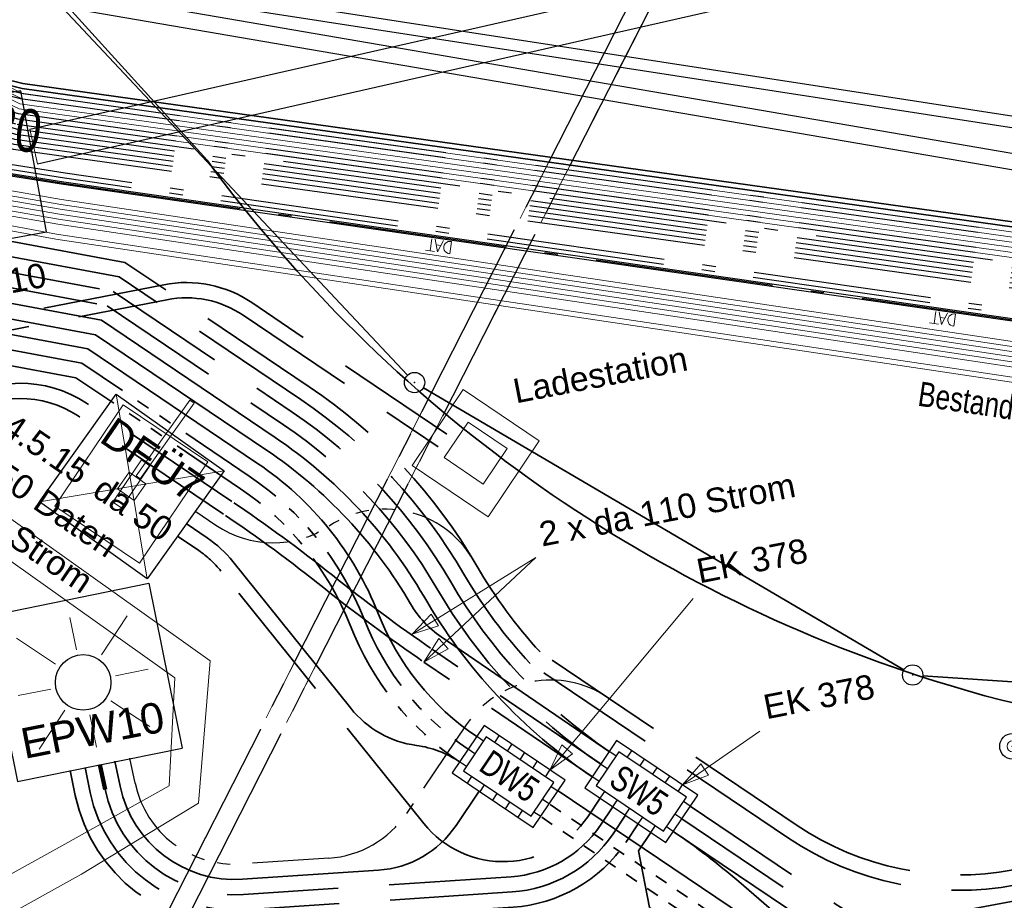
# Model space of a CAD drawing. Extents: x 3503739 to 3504470, y 5375172 to 5375561.
# Tile 19 of 121: x 3504084.98 to 3504094.65, y 5375361.54 to 5375370.18. Entities that reach past the tile are written whole.
import ezdxf

# ---------------------------------------------------------------- set-up
doc = ezdxf.new("R2010")
doc.units = 0
doc.header["$MEASUREMENT"] = 0
for name, pattern in [('123', [0.25001, 0.12501, -0.125]), ('125', [1.37501, 1.00001, -0.125, 0.125, -0.125]), ('2', [3.4, 1.2, -0.5, 1.2, -0.5]), ('202', [2.64, 1.75, -0.38, 0.13, -0.38]), ('237', [1.5, 0.75, -0.18, 0.13, -0.13, 0.13, -0.18]), ('38', [5.5, 4, -0.5, 0.5, -0.5]), ('85', [2.7501, 2.0001, -0.25, 0.25, -0.25])]:
    doc.linetypes.add(name, pattern=pattern)
for name, color, linetype in [('$_LISY_$_TMP', 7, 'Continuous'), ('1WB_LICHT_KSR', 7, 'Continuous'), ('4WB_BESTAND_1_BA', 7, 'Continuous'), ('4WB_G_LEITUNG', 7, 'Continuous'), ('4WB_KANAL_HA', 7, 'Continuous'), ('4WB_WV_LEITUNG', 7, 'Continuous'), ('4WP_KANCAD', 7, 'Continuous'), ('_4WP_DB_KAB_ABBR', 7, 'Continuous'), ('_4WP_KANALISATIO', 7, 'Continuous'), ('_4WP_KANCAD_', 7, 'Continuous'), ('_4WP_LICHT-KSR', 7, 'Continuous'), ('_4WP_LICHT-LAMPE', 7, 'Continuous'), ('_4WP_STADT-DFI', 7, 'Continuous'), ('_4WP_STADT_DATEN', 7, 'Continuous'), ('_4WP_STADT_FTT1', 7, 'Continuous'), ('_4WP_STADT_KLEIN', 7, 'Continuous'), ('_4WP_STADT_LSA', 7, 'Continuous'), ('_4WP_STADT_RESER', 7, 'Continuous'), ('_4WP_STADT_SCHAD', 7, 'Continuous'), ('_4WP_STADT_SCHAS', 7, 'Continuous'), ('_4WP_STADT_STROM', 7, 'Continuous'), ('_4WP_SWT-STROM', 7, 'Continuous'), ('_4WP_TELEKOM', 7, 'Continuous'), ('K_AUFNAHMEPUNKTE', 7, 'Continuous'), ('K_FLURSTUECKE', 7, 'Continuous'), ('K_GRENZEN', 7, 'Continuous'), ('PUNKTHOEHENATTDEF', 7, 'Continuous'), ('PUNKTNUMMERNATTDEF', 7, 'Continuous'), ('PUNKTSPEZIFIKATION', 7, 'Continuous'), ('V_FAHRBAHNRAND', 7, 'Continuous'), ('V_MAUER-UNTEN', 7, 'Continuous'), ('X_BE_DF_', 7, 'Continuous'), ('X_BHM_FUNDAMEN', 7, 'Continuous'), ('X_BHM_LADES_UL', 7, 'Continuous')]:
    doc.layers.add(name, color=color, linetype=linetype)
doc.styles.add('11', font='TXT', dxfattribs={"width": 0.8, "height": 0.25})
doc.styles.add('145', font='ARIAL.TTF', dxfattribs={"height": 0.24})
doc.styles.add('202', font='ARIAL.TTF', dxfattribs={"height": 0.24})
doc.styles.add('348', font='ARIAL.TTF', dxfattribs={"height": 0.24})
doc.styles.add('383', font='TXT', dxfattribs={"width": 0.8, "height": 0.24})
doc.styles.add('431', font='ARIAL.TTF', dxfattribs={"height": 0.3})
doc.styles.add('434', font='ARIAL.TTF', dxfattribs={"height": 0.24})
doc.styles.add('436', font='ARIAL.TTF', dxfattribs={"height": 0.24})
doc.styles.add('551', font='ARIAL.TTF', dxfattribs={"height": 0.3})
doc.styles.add('6', font='TXT', dxfattribs={"width": 0.8, "height": 0.42})

# ---------------------------------------------------------------- blocks, each defined once
blk = doc.blocks.new('LEITSYSTEM_BRA3')
at = {"color": 251, "linetype": 'Continuous', "lineweight": 13}
for points in [[(-0.6, 0.5), (0.6, 0.5), (0.6, -0.5), (-0.6, -0.5), (-0.6, 0.5)], [(-0.25, 0.05), (0.25, 0.05), (0.25, -0.05), (-0.25, -0.05), (-0.25, 0.05)]]:
    blk.add_lwpolyline(points, dxfattribs=at)
blk = doc.blocks.new('WP_LP-1020')
at = {"color": 7, "linetype": 'Continuous', "lineweight": 25}
for p, q in [((-0.8253, 0.8253), (0.8253, 0.8253)), ((-0.8253, -0.8253), (-0.8253, 0.8253)), ((0.8253, -0.8253), (0.8253, 0.8253)), ((-0.8253, -0.8253), (0.8253, -0.8253))]:
    blk.add_line(p, q, dxfattribs=at)
at = {"color": 1, "linetype": 'Continuous', "lineweight": 13}
for p, q in [((0, 0.324962), (0, 0.649924)), ((0, 0.649924), (0, 0.324962)), ((-0.554739, 0.55475), (-0.229777, 0.229788)), ((0.229777, 0.229788), (0.554739, 0.55475)), ((0.229777, 0.229788), (0.554739, 0.55475)), ((-0.324962, 0), (-0.649924, 0)), ((-0.324962, 0), (-0.649924, 0)), ((0.324962, 0), (0.649924, 0)), ((-0.229777, -0.229777), (-0.554739, -0.554739)), ((-0.229777, -0.229777), (-0.554739, -0.554739)), ((0.229777, -0.229777), (0.554739, -0.554739)), ((0.229777, -0.229777), (0.554739, -0.554739)), ((0, -0.324962), (0, -0.649924)), ((0, -0.324962), (0, -0.649924))]:
    blk.add_line(p, q, dxfattribs=at)
at = {"color": 7, "linetype": 'Continuous', "lineweight": 25}
blk.add_circle((0, 0), 0.272749, dxfattribs=at)
blk = doc.blocks.new('PUNKT')
blk.add_point((0, 0))
at = {"layer": 'PUNKTHOEHENATTDEF', "linetype": 'Continuous', "flags": 1}
blk.add_attdef('PUNKTHOEHE', (1, -0.5), '', height=0.8, dxfattribs=at)
at = {"layer": 'PUNKTNUMMERNATTDEF', "linetype": 'Continuous', "flags": 1}
blk.add_attdef('PUNKTNUMMER', (1, 0.5), '', height=0.8, dxfattribs=at)
at = {"layer": 'PUNKTSPEZIFIKATION', "linetype": 'Continuous', "flags": 1}
blk.add_attdef('PUNKTSPEZIFIKATION', (1, -1.5), '', height=0.8, dxfattribs=at)
blk = doc.blocks.new('DFI-ANZEIGER')
at = {"color": 7, "linetype": 'Continuous', "lineweight": 25}
for p, q in [((-0.760014, 0.517086), (0.517087, 0.760013)), ((0.517087, 0.760013), (0.760014, -0.517087)), ((-0.517087, -0.760014), (-0.760014, 0.517086)), ((0.760014, -0.517087), (-0.517087, -0.760014))]:
    blk.add_line(p, q, dxfattribs=at)
at = {"color": 250, "linetype": 'Continuous', "lineweight": 13}
for p, q in [((-0.517087, -0.760014), (0.517087, 0.760013)), ((0.760014, -0.517087), (-0.760014, 0.517086))]:
    blk.add_line(p, q, dxfattribs=at)
at = {"color": 251, "linetype": 'Continuous', "lineweight": 13}
for points in [[(-0.079552, -0.116926), (-0.116925, 0.079551), (-0.116925, 0.079551), (0.079552, 0.116925), (0.079552, 0.116925), (0.116925, -0.079552), (0.116925, -0.079552), (-0.079552, -0.116926)], [(-0.079552, -0.116926), (-0.116925, 0.079551), (0.079552, 0.116925), (0.116925, -0.079552), (-0.079552, -0.116926)], [(0.000908, -0.1118), (-0.000961, -0.101976), (-0.000961, -0.101976), (0.038334, -0.094502), (0.038334, -0.094502), (0.040203, -0.104326), (0.040203, -0.104326), (0.000908, -0.1118)], [(0.000908, -0.1118), (-0.000961, -0.101976), (0.038334, -0.094502), (0.040203, -0.104326), (0.000908, -0.1118)], [(0.166045, -1.006705), (-0.004004, -0.112735), (0.045115, -0.103391), (0.215164, -0.997362), (0.166045, -1.006705)]]:
    blk.add_lwpolyline(points, dxfattribs=at)
at = {"color": 254, "linetype": 'Continuous', "lineweight": 13}
blk.add_lwpolyline([(0.166045, -1.006705), (-0.004004, -0.112735), (-0.004004, -0.112735), (0.045115, -0.103391), (0.045115, -0.103391), (0.215164, -0.997362), (0.215164, -0.997362), (0.166045, -1.006705)], dxfattribs=at)
blk = doc.blocks.new('10032')
at = {"color": 1, "linetype": 'Continuous', "lineweight": 25}
for p, q in [((3.0616, 0.631587), (2.928989, 0.227833)), ((2.928989, 0.227833), (3.10196, 0.268208)), ((3.10196, 0.268208), (2.957818, -0.279744)), ((2.957818, -0.279744), (2.917457, -0.106706)), ((2.917457, -0.106706), (3.073132, -0.129778)), ((3.073132, -0.129778), (2.957818, -0.279744))]:
    blk.add_line(p, q, dxfattribs=at)
at = {"color": 1, "linetype": 'Continuous', "style": '6', "width": 0.8}
blk.add_text('20', height=0.42, dxfattribs=at).set_placement((3.286721, 0.25645))
blk = doc.blocks.new('1000DAT')
at = {"color": 114, "linetype": 'Continuous', "lineweight": 18}
for p, q in [((4.589325, 0.775263), (4.589325, 0.173263)), ((5.347511, 0.776867), (5.795146, 0.776867)), ((5.561325, 0.775263), (5.561325, 0.173263)), ((5.077223, 0.434754), (5.311664, 0.434754))]:
    blk.add_line(p, q, dxfattribs=at)
blk.add_lwpolyline([(4.589325, 0.775263, -1.11061279), (4.589325, 0.173263)], format="xyb", dxfattribs=at)
blk.add_lwpolyline([(4.984101, 0.174284), (5.198961, 0.775263), (5.400541, 0.174284)], dxfattribs=at)
blk = doc.blocks.new('ALG_00093')
at = {"color": 1, "linetype": 'Continuous', "lineweight": 13}
blk.add_lwpolyline([(0, 0), (0.3773, 0.09625), (0.3773, -0.09625), (0, 0)], dxfattribs=at)
blk = doc.blocks.new('10-VERMARKT')
at = {"color": 252, "linetype": 'Continuous', "lineweight": 25}
blk.add_circle((0, 0), 0.5, dxfattribs=at)
blk = doc.blocks.new('916AP')
at = {"color": 7, "linetype": 'Continuous', "lineweight": 25}
for radius in [0.63, 0.02]:
    blk.add_circle((0, 0), radius, dxfattribs=at)
at = {"color": 7, "linetype": 'Continuous', "lineweight": 13}
blk.add_circle((0, 0), 0.27, dxfattribs=at)

msp = doc.modelspace()

# ---------------------------------------------------------------- linework, layer by layer
at = {"layer": '1WB_LICHT_KSR', "color": 190, "linetype": 'Continuous', "lineweight": 35}
for points in [[(3504097.0254, 5375367.8766), (3504085.0134, 5375369.5566), (3504081.6464, 5375370.3866), (3504080.6584, 5375370.5666), (3504079.3494, 5375370.3366), (3504073.6894, 5375369.3166), (3504066.6314, 5375368.0866), (3504060.4734, 5375367.0466), (3504056.8344, 5375366.2466), (3504053.3684, 5375365.3866), (3504051.1744, 5375363.7066), (3504045.3164, 5375361.9766), (3504042.7484, 5375361.6846), (3504042.6574, 5375361.6736), (3504037.4294, 5375364.3116), (3504036.4234, 5375365.0216), (3504033.4474, 5375370.0406), (3504033.2784, 5375372.1026), (3504033.1544, 5375372.8566), (3504031.8384, 5375379.6066), (3504031.3494, 5375381.8266), (3504035.4624, 5375388.0476)], [(3504097.0184, 5375367.8276), (3504085.0064, 5375369.5066), (3504081.6374, 5375370.3376), (3504080.6584, 5375370.5156), (3504079.3584, 5375370.2876), (3504073.6984, 5375369.2676), (3504066.6394, 5375368.0376), (3504060.4814, 5375366.9976), (3504056.8464, 5375366.1976), (3504053.3904, 5375365.3406), (3504051.1974, 5375363.6616), (3504045.3264, 5375361.9276), (3504042.8424, 5375361.6456), (3504037.4894, 5375364.3326), (3504036.4614, 5375365.0566), (3504033.4964, 5375370.0566), (3504033.3284, 5375372.1066), (3504033.2034, 5375372.8666), (3504031.8874, 5375379.6166), (3504031.4024, 5375381.8166), (3504035.5014, 5375388.0166)]]:
    msp.add_lwpolyline(points, dxfattribs=at)
at = {"layer": '4WB_BESTAND_1_BA', "color": 250, "linetype": '202', "lineweight": 25}
for points in [[(3504096.9484, 5375367.3376), (3504084.9364, 5375369.0066), (3504083.2344, 5375369.5286), (3504081.5594, 5375369.9456), (3504080.6584, 5375370.1076), (3504079.4304, 5375369.8956), (3504073.7704, 5375368.8756), (3504066.7034, 5375367.6456), (3504060.5574, 5375366.6056), (3504059.1084, 5375366.2346), (3504056.9474, 5375365.7566), (3504053.5884, 5375364.9266), (3504051.4044, 5375363.2566), (3504045.4164, 5375361.4866), (3504043.2084, 5375361.2306), (3504042.4814, 5375361.1446), (3504037.1774, 5375363.8166), (3504036.0054, 5375364.6366), (3504032.9084, 5375369.8646), (3504032.7284, 5375372.0586), (3504032.6154, 5375372.7466), (3504031.2994, 5375379.4966), (3504030.7664, 5375381.9366), (3504035.0334, 5375388.3886)], [(3504096.9414, 5375367.2886), (3504084.9294, 5375368.9566), (3504083.2224, 5375369.4796), (3504081.5494, 5375369.8966), (3504080.6584, 5375370.0566), (3504079.4394, 5375369.8466), (3504073.7794, 5375368.8266), (3504066.7114, 5375367.5966), (3504060.5674, 5375366.5566), (3504059.1314, 5375366.1876), (3504056.9584, 5375365.7076), (3504053.6104, 5375364.8806), (3504051.4274, 5375363.2116), (3504045.4264, 5375361.4376), (3504043.2084, 5375361.1806), (3504042.6494, 5375361.1156), (3504037.2034, 5375363.8596), (3504036.0434, 5375364.6716), (3504032.9574, 5375369.8806), (3504032.7784, 5375372.0626), (3504032.6644, 5375372.7566), (3504031.3484, 5375379.5066), (3504030.8194, 5375381.9266), (3504035.0724, 5375388.3576)], [(3504035.1504, 5375388.2956), (3504030.9254, 5375381.9066), (3504031.4464, 5375379.5266), (3504032.7624, 5375372.7766), (3504032.8784, 5375372.0706), (3504033.0554, 5375369.9126), (3504036.1194, 5375364.7416), (3504037.2554, 5375363.9456), (3504042.5054, 5375361.2986), (3504043.1824, 5375361.3776), (3504045.3864, 5375361.6336), (3504051.3354, 5375363.3916), (3504053.5224, 5375365.0646), (3504056.9144, 5375365.9036), (3504059.0484, 5375366.3746), (3504060.5274, 5375366.7526), (3504066.6794, 5375367.7926), (3504073.7434, 5375369.0226), (3504079.4034, 5375370.0426), (3504080.6584, 5375370.2606), (3504081.5894, 5375370.0926), (3504083.2704, 5375369.6756), (3504084.9574, 5375369.1566), (3504096.9694, 5375367.4846)], [(3504096.9624, 5375367.4356), (3504084.9504, 5375369.1066), (3504083.2584, 5375369.6266), (3504081.5794, 5375370.0436), (3504080.6584, 5375370.2096), (3504079.4124, 5375369.9936), (3504073.7524, 5375368.9736), (3504066.6874, 5375367.7436), (3504060.5374, 5375366.7036), (3504059.0344, 5375366.3206), (3504056.9254, 5375365.8546), (3504053.5444, 5375365.0186), (3504051.3584, 5375363.3466), (3504045.3964, 5375361.5846), (3504042.6764, 5375361.2686), (3504037.2684, 5375363.9966), (3504036.1574, 5375364.7766), (3504033.1044, 5375369.9286), (3504032.9284, 5375372.0746), (3504032.8114, 5375372.7866), (3504031.4954, 5375379.5366), (3504030.9784, 5375381.8966), (3504035.1894, 5375388.2646)], [(3504096.9834, 5375367.5826), (3504084.9714, 5375369.2566), (3504083.2944, 5375369.7736), (3504081.6094, 5375370.1906), (3504080.6584, 5375370.3626), (3504079.3854, 5375370.1406), (3504073.7254, 5375369.1206), (3504066.6634, 5375367.8906), (3504060.5074, 5375366.8506), (3504056.8814, 5375366.0506), (3504053.4564, 5375365.2026), (3504051.2664, 5375363.5266), (3504045.3564, 5375361.7806), (3504043.1914, 5375361.5286), (3504042.5294, 5375361.4566), (3504037.3334, 5375364.0746), (3504036.2334, 5375364.8466), (3504033.2024, 5375369.9606), (3504033.0284, 5375372.0826), (3504032.9094, 5375372.8066), (3504031.5934, 5375379.5566), (3504031.0844, 5375381.8766), (3504035.2674, 5375388.2026)], [(3504096.9764, 5375367.5336), (3504084.9644, 5375369.2066), (3504083.2824, 5375369.7246), (3504081.5994, 5375370.1416), (3504080.6584, 5375370.3116), (3504079.3944, 5375370.0916), (3504073.7344, 5375369.0716), (3504066.6714, 5375367.8416), (3504060.5174, 5375366.8016), (3504056.8924, 5375366.0016), (3504053.4784, 5375365.1566), (3504051.2894, 5375363.4816), (3504045.3664, 5375361.7316), (3504042.7034, 5375361.4216), (3504037.3374, 5375364.1316), (3504036.2714, 5375364.8816), (3504033.2514, 5375369.9766), (3504033.0784, 5375372.0866), (3504032.9584, 5375372.8156), (3504031.6424, 5375379.5666), (3504031.1374, 5375381.8666), (3504035.3064, 5375388.1716)], [(3504097.0114, 5375367.7786), (3504084.9994, 5375369.4566), (3504081.6284, 5375370.2886), (3504080.6584, 5375370.4646), (3504079.3674, 5375370.2386), (3504073.7074, 5375369.2186), (3504066.6474, 5375367.9886), (3504060.4894, 5375366.9486), (3504056.8584, 5375366.1486), (3504053.4124, 5375365.2946), (3504051.2204, 5375363.6166), (3504045.3364, 5375361.8786), (3504042.8784, 5375361.5996), (3504042.7304, 5375361.5806), (3504042.6424, 5375361.5686), (3504037.4114, 5375364.2036), (3504036.3474, 5375364.9516), (3504033.3494, 5375370.0086), (3504033.1784, 5375372.0946), (3504033.0564, 5375372.8366), (3504031.7404, 5375379.5866), (3504031.2434, 5375381.8466), (3504035.3844, 5375388.1096)], [(3504097.0044, 5375367.7296), (3504084.9924, 5375369.4066), (3504081.6194, 5375370.2396), (3504080.6584, 5375370.4136), (3504079.3764, 5375370.1896), (3504073.7164, 5375369.1696), (3504066.6554, 5375367.9396), (3504060.4974, 5375366.8996), (3504056.8704, 5375366.0996), (3504053.4344, 5375365.2486), (3504051.2434, 5375363.5716), (3504045.3464, 5375361.8296), (3504042.8104, 5375361.5406), (3504042.6054, 5375361.6436), (3504037.4374, 5375364.2466), (3504036.3854, 5375364.9866), (3504033.3984, 5375370.0246), (3504033.2284, 5375372.0986), (3504033.1054, 5375372.8466), (3504031.7894, 5375379.5966), (3504031.2964, 5375381.8366), (3504035.4234, 5375388.0786)], [(3504096.9554, 5375367.3866), (3504084.9434, 5375369.0566), (3504083.2464, 5375369.5776), (3504081.5694, 5375369.9946), (3504080.6584, 5375370.1586), (3504079.4214, 5375369.9446), (3504073.7614, 5375368.9246), (3504066.6954, 5375367.6946), (3504060.5474, 5375366.6546), (3504059.0244, 5375366.2666), (3504056.9364, 5375365.8056), (3504053.5664, 5375364.9726), (3504051.3814, 5375363.3016), (3504045.4064, 5375361.5356), (3504043.1654, 5375361.2756), (3504042.8464, 5375361.2386), (3504042.6854, 5375361.3216)], [(3504096.9344, 5375367.2396), (3504084.9224, 5375368.9066), (3504083.2104, 5375369.4306), (3504081.5394, 5375369.8476), (3504080.6584, 5375370.0056), (3504079.4484, 5375369.7976), (3504073.7884, 5375368.7776), (3504066.7194, 5375367.5476), (3504060.5774, 5375366.5076), (3504059.1374, 5375366.1396), (3504056.9784, 5375365.6586), (3504053.6324, 5375364.8346), (3504051.4504, 5375363.1666), (3504045.4364, 5375361.3886), (3504043.2184, 5375361.1316), (3504042.8194, 5375361.0856), (3504042.6584, 5375361.1666)], [(3504096.5374, 5375367.0756), (3504085.4294, 5375368.6756), (3504081.3944, 5375369.3146), (3504080.3244, 5375369.4766), (3504079.5014, 5375369.3746), (3504074.0834, 5375368.4646), (3504067.1634, 5375367.3346), (3504060.6954, 5375366.0446), (3504057.2234, 5375365.1706), (3504054.0054, 5375364.4686), (3504052.2894, 5375363.2066), (3504051.7904, 5375362.7766), (3504045.6894, 5375361.0016), (3504042.5804, 5375360.3816)], [(3504096.5304, 5375367.0266), (3504085.4224, 5375368.6266), (3504081.3874, 5375369.2656), (3504080.3234, 5375369.4266), (3504079.5084, 5375369.3256), (3504074.0914, 5375368.4156), (3504067.1724, 5375367.2856), (3504060.7054, 5375365.9956), (3504057.2344, 5375365.1216), (3504054.0264, 5375364.4216), (3504052.3194, 5375363.1656), (3504051.8124, 5375362.7306), (3504045.7014, 5375360.9526), (3504042.7504, 5375360.3636)], [(3504042.5644, 5375360.2756), (3504045.7134, 5375360.9036), (3504051.8344, 5375362.6846), (3504052.3494, 5375363.1246), (3504054.0474, 5375364.3746), (3504057.2454, 5375365.0726), (3504060.7154, 5375365.9466), (3504067.1814, 5375367.2366), (3504074.0994, 5375368.3666), (3504079.5154, 5375369.2766), (3504080.3224, 5375369.3766), (3504081.3804, 5375369.2166), (3504085.4154, 5375368.5776), (3504096.5234, 5375366.9776)]]:
    msp.add_lwpolyline(points, dxfattribs=at)
at = {"layer": '4WB_BESTAND_1_BA', "color": 7, "linetype": 'Continuous', "lineweight": 13}
for points in [[(3504096.2514, 5375366.3966), (3504085.3374, 5375368.0266), (3504081.3174, 5375368.7756), (3504080.3134, 5375368.9266), (3504079.5784, 5375368.8356), (3504074.1714, 5375367.9256), (3504067.2624, 5375366.7956), (3504060.8054, 5375365.5056), (3504057.2894, 5375364.8766), (3504054.1314, 5375364.1866), (3504051.9004, 5375362.5466), (3504045.7494, 5375360.7566), (3504042.5404, 5375360.1166), (3504036.8354, 5375363.2766), (3504035.7064, 5375363.9866), (3504032.2574, 5375369.6166), (3504032.0394, 5375371.9966), (3504031.9064, 5375372.5766), (3504030.6804, 5375379.1766)], [(3504096.2584, 5375366.4456), (3504085.3444, 5375368.0756), (3504081.3244, 5375368.8246), (3504080.3144, 5375368.9766), (3504079.5714, 5375368.8846), (3504074.1634, 5375367.9746), (3504067.2534, 5375366.8446), (3504060.7954, 5375365.5546), (3504057.2674, 5375364.9746), (3504054.0894, 5375364.2806), (3504052.4084, 5375363.0446), (3504051.8784, 5375362.5926), (3504045.7374, 5375360.8056), (3504042.5484, 5375360.1696), (3504036.8594, 5375363.3206), (3504036.5774, 5375363.4976), (3504035.7434, 5375364.0226), (3504032.3064, 5375369.6326), (3504032.0894, 5375372.0016), (3504031.9554, 5375372.5856), (3504030.7294, 5375379.1856)], [(3504096.3074, 5375366.7886), (3504085.3934, 5375368.4186), (3504081.3664, 5375369.1186), (3504080.3204, 5375369.2766), (3504079.5294, 5375369.1786), (3504074.1154, 5375368.2686), (3504067.1994, 5375367.1386), (3504060.7354, 5375365.8486), (3504060.2364, 5375365.6326), (3504059.8724, 5375365.1926), (3504059.6354, 5375364.7706), (3504059.0244, 5375363.6806)], [(3504096.3004, 5375366.7396), (3504085.3864, 5375368.3696), (3504081.3594, 5375369.0696), (3504080.3194, 5375369.2266), (3504079.5364, 5375369.1296), (3504074.1234, 5375368.2196), (3504067.2084, 5375367.0896), (3504060.7454, 5375365.7996), (3504060.2674, 5375365.5916), (3504059.9134, 5375365.1646), (3504059.6794, 5375364.7466), (3504059.0684, 5375363.6566)], [(3504058.8944, 5375364.0586), (3504059.3484, 5375364.9086), (3504059.5784, 5375365.2756), (3504059.9414, 5375365.5366), (3504060.7554, 5375365.7506), (3504067.2174, 5375367.0406), (3504074.1314, 5375368.1706), (3504079.5434, 5375369.0806), (3504080.3184, 5375369.1766), (3504081.3524, 5375369.0206), (3504085.3794, 5375368.3206), (3504096.2934, 5375366.6906)], [(3504096.2864, 5375366.6416), (3504085.3724, 5375368.2716), (3504081.3454, 5375368.9716), (3504080.3174, 5375369.1266), (3504079.5504, 5375369.0316), (3504074.1394, 5375368.1216), (3504067.2264, 5375366.9916), (3504060.7654, 5375365.7016), (3504060.2984, 5375365.5506), (3504059.9544, 5375365.1366), (3504059.7234, 5375364.7226), (3504059.1124, 5375363.6326)], [(3504058.9384, 5375364.0346), (3504059.3924, 5375364.8846), (3504059.6484, 5375365.2016), (3504059.9814, 5375365.4426), (3504060.7854, 5375365.6036), (3504067.2444, 5375366.8936), (3504074.1554, 5375368.0236), (3504079.5644, 5375368.9336), (3504080.3154, 5375369.0266), (3504081.3314, 5375368.8736), (3504085.3584, 5375368.1736), (3504096.2724, 5375366.5436)], [(3504059.1564, 5375363.6086), (3504059.7674, 5375364.6986), (3504059.9954, 5375365.1086), (3504060.3294, 5375365.5096), (3504060.7754, 5375365.6526), (3504067.2354, 5375366.9426), (3504074.1474, 5375368.0726), (3504079.5574, 5375368.9826), (3504080.3164, 5375369.0766), (3504081.3384, 5375368.9226), (3504085.3654, 5375368.2226), (3504096.2794, 5375366.5926)]]:
    msp.add_lwpolyline(points, dxfattribs=at)
at = {"layer": '4WB_BESTAND_1_BA', "color": 116, "linetype": 'Continuous', "lineweight": 13}
for points in [[(3504096.9754, 5375367.5326), (3504084.9494, 5375369.2096), (3504083.0274, 5375370.1186), (3504083.1294, 5375371.1906), (3504083.2094, 5375371.5316), (3504083.4034, 5375371.4856), (3504083.3274, 5375371.1586), (3504083.2394, 5375370.2386), (3504085.0074, 5375369.4036), (3504097.0054, 5375367.7306)], [(3504096.9824, 5375367.5816), (3504084.9554, 5375369.2596), (3504083.1334, 5375370.1786), (3504083.2284, 5375371.1746), (3504083.3064, 5375371.5086), (3504083.5004, 5375371.4626), (3504083.4264, 5375371.1426), (3504083.3454, 5375370.2966), (3504085.0154, 5375369.4536), (3504097.0124, 5375367.7796)]]:
    msp.add_lwpolyline(points, dxfattribs=at)
at = {"layer": '4WB_BESTAND_1_BA', "color": 251, "linetype": 'Continuous', "lineweight": 13}
for points in [[(3504096.9904, 5375367.6316), (3504084.9784, 5375369.3066), (3504083.1334, 5375370.1786), (3504083.2284, 5375371.1746), (3504083.3064, 5375371.5086)], [(3504096.9974, 5375367.6806), (3504084.9854, 5375369.3566), (3504083.2394, 5375370.2376), (3504083.3274, 5375371.1586), (3504083.4034, 5375371.4856)]]:
    msp.add_lwpolyline(points, dxfattribs=at)
at = {"layer": '4WB_BESTAND_1_BA', "color": 114, "linetype": 'Continuous', "lineweight": 25}
msp.add_lwpolyline([(3504096.5244, 5375366.9876), (3504085.4164, 5375368.5876), (3504081.3824, 5375369.2266), (3504080.3234, 5375369.3866), (3504079.5144, 5375369.2866), (3504074.0964, 5375368.3756), (3504067.1804, 5375367.2456), (3504060.7124, 5375365.9556), (3504057.2444, 5375365.0836), (3504054.0424, 5375364.3826), (3504052.3424, 5375363.1316), (3504051.8304, 5375362.6936), (3504045.7114, 5375360.9146), (3504042.5654, 5375360.2856)], dxfattribs=at)
at = {"layer": '4WB_BESTAND_1_BA', "color": 1, "linetype": 'Continuous', "lineweight": 25}
msp.add_lwpolyline([(3504042.5634, 5375360.2646), (3504045.7164, 5375360.8946), (3504051.8394, 5375362.6756), (3504052.3554, 5375363.1166), (3504054.0514, 5375364.3646), (3504057.2484, 5375365.0636), (3504060.7174, 5375365.9366), (3504067.1834, 5375367.2266), (3504074.1004, 5375368.3566), (3504079.5174, 5375369.2666), (3504080.3224, 5375369.3666), (3504081.3794, 5375369.2066), (3504085.4134, 5375368.5676), (3504096.5214, 5375366.9676)], dxfattribs=at)
at = {"layer": '4WB_G_LEITUNG', "color": 6, "linetype": 'Continuous', "lineweight": 25}
for points in [[(3504246.9744, 5375392.8416), (3504246.6993, 5375392.8316), (3504242.1188, 5375392.6516), (3504234.7709, 5375392.2315), (3504230.3822, 5375391.9112), (3504223.2061, 5375390.2702), (3504222.9919, 5375390.2209), (3504211.0331, 5375388.771), (3504204.9359, 5375387.6406), (3504199.2373, 5375386.4805), (3504187.555, 5375384.0206), (3504175.8555, 5375381.9507), (3504164.039, 5375379.7006), (3504152.23, 5375377.3706), (3504140.4226, 5375375.1606), (3504134.9316, 5375373.991), (3504133.7011, 5375373.8511), (3504132.5463, 5375373.6709), (3504120.9844, 5375371.6007), (3504109.253, 5375369.3506), (3504103.1612, 5375368.1722), (3504097.3967, 5375368.8212), (3504085.4938, 5375370.661)], [(3504085.477, 5375370.5523), (3504097.3821, 5375368.7121), (3504103.1656, 5375368.061), (3504109.2738, 5375369.2426), (3504121.0045, 5375371.4925), (3504132.5645, 5375373.5624), (3504133.7158, 5375373.7421), (3504134.9493, 5375373.8823), (3504140.4442, 5375375.0527), (3504152.2508, 5375377.2626), (3504164.0599, 5375379.5926), (3504175.8754, 5375381.8425), (3504187.5759, 5375383.9126), (3504199.2596, 5375386.3728), (3504204.9569, 5375387.5326), (3504211.0498, 5375388.6622), (3504223.0109, 5375390.1124), (3504223.2307, 5375390.163), (3504230.3986, 5375391.8021), (3504234.778, 5375392.1217), (3504242.1241, 5375392.5417), (3504246.7035, 5375392.7217), (3504246.9784, 5375392.7317)]]:
    msp.add_lwpolyline(points, dxfattribs=at)
at = {"layer": '4WB_KANAL_HA', "color": 7, "linetype": '85', "lineweight": 25}
for p, q in [((3504092.332, 5375373.0218), (3504085.7149, 5375360.0099)), ((3504092.5335, 5375372.9769), (3504085.8932, 5375359.9193))]:
    msp.add_line(p, q, dxfattribs=at)
at = {"layer": '4WB_WV_LEITUNG', "color": 4, "linetype": 'Continuous', "lineweight": 25}
for points in [[(3504082.9651, 5375370.8927), (3504094.8191, 5375368.8556), (3504103.0993, 5375367.628), (3504109.2666, 5375369.0348), (3504121.1314, 5375371.4354), (3504132.9677, 5375373.2653), (3504133.7863, 5375373.4448), (3504134.3853, 5375373.5758), (3504140.4167, 5375374.9051), (3504150.9125, 5375376.8052), (3504162.8348, 5375379.1751)], [(3504082.938, 5375370.735), (3504094.7938, 5375368.6976), (3504103.1056, 5375367.4653), (3504109.3003, 5375368.8784), (3504121.1595, 5375371.2778), (3504132.9971, 5375373.1079), (3504133.8205, 5375373.2885), (3504134.4196, 5375373.4195), (3504140.4482, 5375374.7482), (3504150.9423, 5375376.648), (3504162.866, 5375379.0182)]]:
    msp.add_lwpolyline(points, dxfattribs=at)
at = {"layer": '4WP_KANCAD', "color": 7, "linetype": '38', "lineweight": 18}
for p, q in [((3504092.332, 5375373.0218), (3504085.7149, 5375360.0099)), ((3504092.5335, 5375372.9769), (3504085.8932, 5375359.9193))]:
    msp.add_line(p, q, dxfattribs=at)
at = {"layer": '_4WP_DB_KAB_ABBR', "color": 250, "linetype": 'Continuous', "lineweight": 25}
for p, q in [((3504085.0814, 5375369.1087), (3504117.9861, 5375376.578)), ((3504085.0814, 5375369.1087), (3504117.9861, 5375376.578)), ((3504085.1589, 5375368.7674), (3504118.0636, 5375376.2367)), ((3504085.1589, 5375368.7674), (3504118.0636, 5375376.2367))]:
    msp.add_line(p, q, dxfattribs=at)
at = {"layer": '_4WP_DB_KAB_ABBR', "color": 7, "linetype": 'Continuous', "lineweight": 13}
msp.add_line((3504085.1589, 5375368.7674), (3504085.0814, 5375369.1087), dxfattribs=at)
msp.add_line((3504085.1589, 5375368.7674), (3504085.0814, 5375369.1087), dxfattribs=at)
at = {"layer": '_4WP_DB_KAB_ABBR', "color": 250, "linetype": 'Continuous', "lineweight": 25}
msp.add_lwpolyline([(3504083.2625, 5375367.738), (3504085.2463, 5375368.0989), (3504084.9943, 5375369.4844), (3504083.0105, 5375369.1235), (3504083.2625, 5375367.738)], dxfattribs=at)
msp.add_lwpolyline([(3504083.2625, 5375367.738), (3504085.2463, 5375368.0989), (3504084.9943, 5375369.4844), (3504083.0105, 5375369.1235), (3504083.2625, 5375367.738)], dxfattribs=at)
at = {"layer": '_4WP_KANALISATIO', "color": 30, "linetype": 'Continuous', "lineweight": 200}
msp.add_line((3504085.7711, 5375362.8723), (3504085.8221, 5375362.6276), dxfattribs=at)
at = {"layer": '_4WP_KANCAD_', "color": 7, "linetype": '125', "lineweight": 18}
for p, q in [((3504092.332, 5375373.0218), (3504085.7149, 5375360.0099)), ((3504092.5335, 5375372.9769), (3504085.8932, 5375359.9193))]:
    msp.add_line(p, q, dxfattribs=at)
at = {"layer": '_4WP_LICHT-KSR', "color": 190, "linetype": '2', "lineweight": 35}
for points in [[(3504120.1462, 5375373.3823, -0.053243), (3504119.3469, 5375373.3212, 0.076316), (3504118.5561, 5375373.224, 0.259347), (3504117.1424, 5375371.8197), (3504115.5059, 5375366.1542, -0.283081), (3504114.7303, 5375365.4489), (3504094.7647, 5375361.6889, -0.197363), (3504092.5322, 5375362.1497), (3504089.9937, 5375363.8615, -0.055493), (3504089.3439, 5375364.7404, 0.113399), (3504087.7416, 5375366.4545), (3504085.9586, 5375367.6568), (3504081.2689, 5375368.5306), (3504080.3098, 5375368.6748), (3504079.6143, 5375368.5887), (3504074.3528, 5375367.7012, 0.035316), (3504073.3782, 5375367.4651, -0.036557), (3504072.4031, 5375367.2314)], [(3504091.5665, 5375362.4633), (3504092.9987, 5375361.4974, 0.197363), (3504093.7429, 5375361.3438), (3504114.7581, 5375365.3015, 0.28308), (3504115.65, 5375366.1125), (3504117.2866, 5375371.7781, -0.282099), (3504118.7535, 5375373.1167), (3504120.1462, 5375373.3823)], [(3504087.6578, 5375366.3301, -0.113399), (3504089.2141, 5375364.6651, 0.113403), (3504090.7705, 5375363)], [(3504090.9309, 5375362.3732), (3504090.8079, 5375362.1909, -0.231792), (3504089.8164, 5375361.6206), (3504087.191, 5375361.4459, -0.374072), (3504085.6753, 5375362.597), (3504085.6243, 5375362.8417)], [(3504091.0553, 5375362.2894), (3504090.9323, 5375362.107, -0.231792), (3504089.8264, 5375361.4709), (3504087.201, 5375361.2962, -0.374072), (3504085.5284, 5375362.5664), (3504085.4774, 5375362.8111)], [(3504091.1796, 5375362.2055), (3504091.0567, 5375362.0231), (3504091.1647, 5375361.4678), (3504092.4117, 5375360.6269, 0.197363), (3504093.9372, 5375360.312), (3504100.8676, 5375361.6171, -0.414413), (3504102.0355, 5375360.8188), (3504102.5266, 5375358.2012, -0.414214), (3504101.7282, 5375357.034, -0.414214), (3504102.8954, 5375356.2355), (3504103.3683, 5375353.7153, 0.414214), (3504104.5355, 5375352.9169), (3504113.674, 5375354.6314)]]:
    msp.add_lwpolyline(points, format="xyb", dxfattribs=at)
msp.add_lwpolyline([(3504072.4031, 5375367.2314), (3504074.2367, 5375367.5313), (3504079.636, 5375368.4402), (3504080.3078, 5375368.5234), (3504081.2441, 5375368.3827), (3504085.9005, 5375367.5151), (3504087.6578, 5375366.3301)], dxfattribs=at)
at = {"layer": '_4WP_STADT_DATEN', "color": 7, "linetype": 'Continuous', "lineweight": 35}
for points in [[(3504090.2693, 5375362.6143), (3504092.6633, 5375361, 0.197363), (3504093.854, 5375360.7542), (3504114.8691, 5375364.7119, 0.28308), (3504116.2265, 5375365.946), (3504117.863, 5375371.6116, -0.282465), (3504118.8684, 5375372.5278), (3504119.1157, 5375372.575)], [(3504071.3552, 5375366.452), (3504074.335, 5375366.9394), (3504079.7227, 5375367.8464), (3504080.3, 5375367.9178), (3504081.1445, 5375367.7909), (3504085.6517, 5375366.9511), (3504087.3186, 5375365.8271, -0.151274), (3504088.5028, 5375364.3544, 0.152634), (3504089.4696, 5375363.1455)], [(3504089.3019, 5375362.8968, 0.114916), (3504088.878, 5375363.0585, -0.191866), (3504088.2337, 5375363.4229), (3504087.0754, 5375364.8643, 0.074555), (3504086.8247, 5375365.0955), (3504086.6179, 5375365.2359)], [(3504089.4945, 5375362.6101), (3504089.267, 5375362.2726, -0.231792), (3504088.5043, 5375361.8339), (3504087.1711, 5375361.7452, -0.374072), (3504085.9689, 5375362.6582), (3504085.918, 5375362.9029)]]:
    msp.add_lwpolyline(points, format="xyb", dxfattribs=at)
at = {"layer": '_4WP_STADT_FTT1', "color": 1, "linetype": '2', "lineweight": 35}
msp.add_lwpolyline([(3504094.738, 5375361.8365, -0.197461), (3504092.6161, 5375362.2741), (3504090.0921, 5375363.9761, -0.054638), (3504089.4732, 5375364.8164, 0.113359), (3504087.8255, 5375366.5789), (3504086.0167, 5375367.7986), (3504081.2938, 5375368.6786), (3504080.3118, 5375368.8262), (3504079.5926, 5375368.7371), (3504074.5428, 5375367.8854, 0.006235), (3504073.6608, 5375367.7253, -0.014605), (3504072.7766, 5375367.58)], format="xyb", dxfattribs=at)
at = {"layer": '_4WP_STADT_FTT1', "color": 1, "linetype": '237', "lineweight": 25}
for points in [[(3504086.7021, 5375365.36), (3504086.909, 5375365.2197, 0.303584), (3504088.0208, 5375365.2122, -0.426008), (3504089.4275, 5375364.8937)], [(3504090.754, 5375363.5298, 0.414215), (3504089.3658, 5375363.2598), (3504088.7796, 5375362.3906, -0.231793), (3504088.0169, 5375361.9518), (3504087.1612, 5375361.8949, -0.374072), (3504086.1158, 5375362.6888), (3504086.0648, 5375362.9335)]]:
    msp.add_lwpolyline(points, format="xyb", dxfattribs=at)
at = {"layer": '_4WP_STADT_KLEIN', "color": 3, "linetype": '123', "lineweight": 35}
msp.add_line((3504092.5757, 5375360.8701), (3504090.1817, 5375362.4844), dxfattribs=at)
at = {"layer": '_4WP_STADT_KLEIN', "color": 3, "linetype": '237', "lineweight": 35}
msp.add_lwpolyline([(3504089.3857, 5375363.0211, -0.152595), (3504088.3632, 5375364.2995, 0.151242), (3504087.2347, 5375365.7027), (3504085.5936, 5375366.8094), (3504081.1196, 5375367.643), (3504080.298, 5375367.7664), (3504079.7444, 5375367.6979), (3504074.3595, 5375366.7915), (3504071.3794, 5375366.304)], format="xyb", dxfattribs=at)
at = {"layer": '_4WP_STADT_LSA', "color": 7, "linetype": '123', "lineweight": 35}
msp.add_line((3504092.4918, 5375360.7457), (3504090.0978, 5375362.36), dxfattribs=at)
at = {"layer": '_4WP_STADT_LSA', "color": 7, "linetype": '237', "lineweight": 35}
msp.add_lwpolyline([(3504089.3019, 5375362.8968, -0.151886), (3504088.2264, 5375364.2376, 0.151881), (3504087.1508, 5375365.5784), (3504085.5356, 5375366.6676), (3504081.0947, 5375367.495), (3504080.296, 5375367.6151), (3504079.766, 5375367.5494), (3504074.3841, 5375366.6435), (3504071.4036, 5375366.1559)], format="xyb", dxfattribs=at)
at = {"layer": '_4WP_STADT_RESER', "color": 7, "linetype": 'Continuous', "lineweight": 35}
for points in [[(3504120.2007, 5375373.0873, 0.040362), (3504119.2513, 5375372.8313), (3504118.6408, 5375372.6222, 0.244369), (3504117.7189, 5375371.6532), (3504116.0824, 5375365.9877, -0.28308), (3504114.8413, 5375364.8593), (3504093.8262, 5375360.9016, -0.228993), (3504092.608, 5375361.231), (3504092.0424, 5375361.7214, 0.030266), (3504091.3988, 5375362.2145)], [(3504091.3988, 5375362.2145), (3504092.831, 5375361.2487, 0.197363), (3504093.7984, 5375361.049), (3504114.8136, 5375365.0067, 0.283081), (3504115.9383, 5375366.0293), (3504117.5748, 5375371.6948, -0.282465), (3504118.8122, 5375372.8225), (3504120.2007, 5375373.0873)], [(3504072.4515, 5375366.9353), (3504074.2858, 5375367.2354), (3504079.6793, 5375368.1433), (3504080.3039, 5375368.2206), (3504081.1943, 5375368.0868), (3504085.7844, 5375367.2316), (3504087.49, 5375366.0814, -0.112897), (3504088.9499, 5375364.5227, 0.113849), (3504090.6028, 5375362.7512)], [(3504090.7748, 5375362.9971), (3504089.1207, 5375364.1249, -0.111585), (3504088.8202, 5375364.4474, 0.112882), (3504087.4062, 5375365.957), (3504085.7263, 5375367.0898), (3504081.1694, 5375367.9388), (3504080.3019, 5375368.0692), (3504079.701, 5375367.9948), (3504074.4494, 5375367.1108, -0.039025), (3504073.4506, 5375367.0219, 0.037869), (3504072.4515, 5375366.9353)]]:
    msp.add_lwpolyline(points, format="xyb", dxfattribs=at)
at = {"layer": '_4WP_STADT_SCHAD', "color": 1, "linetype": 'Continuous', "lineweight": 18}
msp.add_line((3504090.189, 5375362.8172), (3504091.5959, 5375364.5011), dxfattribs=at)
at = {"layer": '_4WP_STADT_SCHAD', "color": 7, "linetype": 'Continuous', "lineweight": 25}
for p, q in [((3504089.5359, 5375363.1008), (3504089.4696, 5375363.1455)), ((3504089.6468, 5375363.0863), (3504089.6915, 5375363.1526)), ((3504089.4521, 5375362.9764), (3504089.3857, 5375363.0211)), ((3504089.7712, 5375363.0024), (3504089.8159, 5375363.0688)), ((3504089.8955, 5375362.9186), (3504089.9403, 5375362.9849)), ((3504089.3682, 5375362.852), (3504089.3019, 5375362.8968)), ((3504090.0199, 5375362.8347), (3504090.0646, 5375362.901)), ((3504090.1443, 5375362.7509), (3504090.189, 5375362.8172)), ((3504089.3784, 5375362.6883), (3504089.4232, 5375362.7547)), ((3504089.5028, 5375362.6045), (3504089.5475, 5375362.6708)), ((3504090.2656, 5375362.6088), (3504090.1992, 5375362.6535)), ((3504089.6272, 5375362.5206), (3504089.6719, 5375362.5869)), ((3504090.1817, 5375362.4844), (3504090.1154, 5375362.5291)), ((3504089.7515, 5375362.4367), (3504089.7963, 5375362.5031)), ((3504089.8759, 5375362.3529), (3504089.9206, 5375362.4192)), ((3504090.0978, 5375362.36), (3504090.0315, 5375362.4048))]:
    msp.add_line(p, q, dxfattribs=at)
for points in [[(3504089.5423, 5375363.2533, 0), (3504089.2292, 5375362.789, 0), (3504089.4945, 5375362.6101, 0), (3504090.0251, 5375362.2522, 0), (3504090.3382, 5375362.7165, 0), (3504089.5423, 5375363.2533, 0)], [(3504089.5639, 5375363.1422, 0), (3504089.3403, 5375362.8106, 0), (3504090.0035, 5375362.3633, 0), (3504090.2272, 5375362.6949, 0), (3504089.5639, 5375363.1422, 0)]]:
    msp.add_polyline3d(points, dxfattribs=at)
at = {"layer": '_4WP_STADT_SCHAS', "color": 1, "linetype": 'Continuous', "lineweight": 18}
msp.add_line((3504091.4909, 5375362.6732), (3504092.2502, 5375363.1974), dxfattribs=at)
at = {"layer": '_4WP_STADT_SCHAS', "color": 7, "linetype": 'Continuous', "lineweight": 25}
for p, q in [((3504090.9467, 5375362.9393), (3504090.9915, 5375363.0056)), ((3504090.8369, 5375362.9553), (3504090.7705, 5375363)), ((3504091.0716, 5375362.8562), (3504091.1163, 5375362.9225)), ((3504090.6867, 5375362.8756), (3504090.753, 5375362.8309)), ((3504091.1965, 5375362.7731), (3504091.2412, 5375362.8394)), ((3504090.6691, 5375362.7065), (3504090.6028, 5375362.7513)), ((3504091.3213, 5375362.69), (3504091.3661, 5375362.7563)), ((3504091.4462, 5375362.6069), (3504091.4909, 5375362.6732)), ((3504090.6822, 5375362.5409), (3504090.7269, 5375362.6073)), ((3504090.8065, 5375362.4571), (3504090.8513, 5375362.5234)), ((3504090.9281, 5375362.3751), (3504090.9728, 5375362.4414)), ((3504091.5665, 5375362.4633), (3504091.5002, 5375362.508)), ((3504091.0553, 5375362.2893), (3504091.1, 5375362.3557)), ((3504091.4826, 5375362.3389), (3504091.4163, 5375362.3836)), ((3504091.1796, 5375362.2055), (3504091.2244, 5375362.2718)), ((3504091.3988, 5375362.2145), (3504091.3324, 5375362.2593))]:
    msp.add_line(p, q, dxfattribs=at)
for points in [[(3504090.8432, 5375363.1078, 0), (3504090.5301, 5375362.6435, 0), (3504091.3261, 5375362.1067, 0), (3504091.6392, 5375362.571, 0), (3504090.8432, 5375363.1078, 0)], [(3504090.8648, 5375362.9967, 0), (3504090.6412, 5375362.6651, 0), (3504091.3045, 5375362.2178, 0), (3504091.5281, 5375362.5494, 0), (3504090.8648, 5375362.9967, 0)]]:
    msp.add_polyline3d(points, dxfattribs=at)
at = {"layer": '_4WP_STADT_STROM', "color": 3, "linetype": '2', "lineweight": 35}
for points in [[(3504091.4826, 5375362.3389), (3504092.9149, 5375361.3731, 0.197363), (3504093.7707, 5375361.1964), (3504114.7858, 5375365.1541, 0.283081), (3504115.7942, 5375366.0709), (3504117.4307, 5375371.7365, -0.282465), (3504118.7841, 5375372.9698), (3504120.1734, 5375373.2348)], [(3504072.4273, 5375367.0834), (3504074.2613, 5375367.3834), (3504079.6577, 5375368.2918), (3504080.3059, 5375368.372), (3504081.2192, 5375368.2347), (3504085.8425, 5375367.3733), (3504087.5739, 5375366.2058, -0.112911), (3504089.0796, 5375364.598, 0.113863), (3504090.6867, 5375362.8756)], [(3504089.1767, 5375366.1126), (3504087.2611, 5375367.4052, 0.199079), (3504086.3979, 5375367.5807), (3504082.1971, 5375366.7621)], [(3504082.2258, 5375366.6149), (3504086.4266, 5375367.4335, -0.199079), (3504087.1772, 5375367.2809), (3504089.0928, 5375365.9883)], [(3504090.6903, 5375362.8732), (3504089.0362, 5375364.0009, -0.019291), (3504088.0525, 5375364.7288, 0.020572), (3504087.067, 5375365.454), (3504085.6393, 5375366.4167, 0.313075), (3504084.3279, 5375366.399, -0.112296), (3504082.2637, 5375365.5343)], [(3504090.6058, 5375362.7492), (3504088.9517, 5375363.877, -0.019297), (3504087.9683, 5375364.6046, 0.020578), (3504086.9831, 5375365.3296), (3504085.5555, 5375366.2923, 0.313075), (3504084.4151, 5375366.2769, -0.112296), (3504082.2896, 5375365.3866)], [(3504090.6822, 5375362.5409), (3504090.5592, 5375362.3586, -0.50526), (3504088.9506, 5375362.2913), (3504086.9585, 5375364.7703, 0.074556), (3504086.7405, 5375364.9714), (3504086.5336, 5375365.1118)], [(3504090.8065, 5375362.4571), (3504090.6836, 5375362.2747, -0.231792), (3504089.8064, 5375361.7702), (3504087.1811, 5375361.5956, -0.374072), (3504085.8221, 5375362.6276), (3504085.7711, 5375362.8723)]]:
    msp.add_lwpolyline(points, format="xyb", dxfattribs=at)
at = {"layer": '_4WP_SWT-STROM', "color": 1, "linetype": 'Continuous', "lineweight": 18}
for p in [(3504088.8352, 5375364.1514), (3504088.9517, 5375363.877)]:
    msp.add_line(p, (3504090.0492, 5375364.9046), dxfattribs=at)
at = {"layer": 'K_FLURSTUECKE', "color": 252, "linetype": 'Continuous', "lineweight": 35}
for p, q in [((3504088.7915, 5375366.6929), (3504084.4585, 5375371.3071)), ((3504084.4585, 5375371.3071), (3504088.7915, 5375366.6929)), ((3504088.7915, 5375366.6929), (3504084.4585, 5375371.3071)), ((3504084.4585, 5375371.3071), (3504088.7915, 5375366.6929)), ((3504093.6638, 5375363.8006), (3504088.9462, 5375366.5694)), ((3504088.9462, 5375366.5694), (3504093.6638, 5375363.8006)), ((3504093.6638, 5375363.8006), (3504088.9462, 5375366.5694)), ((3504088.9462, 5375366.5694), (3504093.6638, 5375363.8006)), ((3504099.3102, 5375363.3767), (3504093.8498, 5375363.7433)), ((3504093.8498, 5375363.7433), (3504099.3102, 5375363.3767)), ((3504099.3102, 5375363.3767), (3504093.8498, 5375363.7433)), ((3504093.8498, 5375363.7433), (3504099.3102, 5375363.3767))]:
    msp.add_line(p, q, dxfattribs=at)
at = {"layer": 'V_FAHRBAHNRAND', "color": 250, "linetype": 'Continuous', "lineweight": 35}
msp.add_line((3504084.8047, 5375371.0288, 321.45), (3504086.8225, 5375368.8017, 321.4661), dxfattribs=at)
msp.add_line((3504084.8047, 5375371.0288, 321.45), (3504086.8225, 5375368.8017, 321.4661), dxfattribs=at)
for points in [[(3504086.8225, 5375368.8017, 0.15942), (3504093.9609, 5375363.6935)], [(3504086.8225, 5375368.8017, 0.15942), (3504093.9609, 5375363.6935)], [(3504093.9609, 5375363.6935, 0.124248), (3504099.4117, 5375363.3522)], [(3504093.9609, 5375363.6935, 0.124248), (3504099.4117, 5375363.3522)]]:
    msp.add_lwpolyline(points, format="xyb", dxfattribs=at)
at = {"layer": 'V_MAUER-UNTEN', "color": 250, "linetype": 'Continuous', "lineweight": 13}
for p, q in [((3504086.8523, 5375363.8888, 321.9755), (3504081.7622, 5375367.5116, 321.9181)), ((3504086.8523, 5375363.8888, 321.9755), (3504081.7622, 5375367.5116, 321.9181)), ((3504086.5048, 5375363.7205, 321.9755), (3504081.6834, 5375367.152, 321.9181)), ((3504086.5048, 5375363.7205, 321.9755), (3504081.6834, 5375367.152, 321.9181)), ((3504086.7377, 5375362.4906, 321.9593), (3504086.8523, 5375363.8888, 321.9755)), ((3504086.7377, 5375362.4906, 321.9593), (3504086.8523, 5375363.8888, 321.9755)), ((3504086.4517, 5375362.6626, 321.9593), (3504086.5048, 5375363.7205, 321.9755)), ((3504086.4517, 5375362.6626, 321.9593), (3504086.5048, 5375363.7205, 321.9755)), ((3504085.4248, 5375362.0892, 322.0762), (3504086.4517, 5375362.6626, 321.9593)), ((3504085.4248, 5375362.0892, 322.0762), (3504086.4517, 5375362.6626, 321.9593)), ((3504085.5899, 5375361.7935, 322.0762), (3504086.7377, 5375362.4906, 321.9593)), ((3504085.5899, 5375361.7935, 322.0762), (3504086.7377, 5375362.4906, 321.9593)), ((3504085.4248, 5375362.0892, 322.0762), (3504082.5501, 5375360.4957, 322.3603)), ((3504085.4248, 5375362.0892, 322.0762), (3504082.5501, 5375360.4957, 322.3603)), ((3504085.5899, 5375361.7935, 322.0762), (3504082.7143, 5375360.1995, 322.3603)), ((3504085.5899, 5375361.7935, 322.0762), (3504082.7143, 5375360.1995, 322.3603))]:
    msp.add_line(p, q, dxfattribs=at)
at = {"layer": 'X_BHM_FUNDAMEN', "color": 251, "linetype": 'Continuous', "lineweight": 13}
msp.add_lwpolyline([(3504089.3379, 5375366.552), (3504090.0841, 5375366.0488), (3504089.5809, 5375365.3026), (3504088.8347, 5375365.8058), (3504089.3379, 5375366.552)], dxfattribs=at)
at = {"layer": 'X_BHM_LADES_UL', "color": 252, "linetype": 'Continuous', "lineweight": 13}
msp.add_lwpolyline([(3504089.3846, 5375366.2305), (3504089.7684, 5375365.9716), (3504089.5342, 5375365.6242), (3504089.1503, 5375365.8831), (3504089.3846, 5375366.2305)], dxfattribs=at)
at = {"layer": 'X_BHM_LADES_UL', "color": 251, "linetype": 'Continuous', "lineweight": 18}
msp.add_lwpolyline([(3504089.3846, 5375366.2305), (3504089.7684, 5375365.9716), (3504089.5342, 5375365.6242), (3504089.1503, 5375365.8831), (3504089.3846, 5375366.2305)], dxfattribs=at)

# ---------------------------------------------------------------- block references
at = {"layer": '$_LISY_$_TMP', "color": 7, "rotation": 350.9989305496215}
msp.add_blockref('10032', (3504081.3794, 5375369.2066), dxfattribs=at)
at = {"layer": '$_LISY_$_TMP', "color": 7}
for name, p, xscale, yscale, rotation in [('1000DAT', (3504090.1352, 5375367.9079), 0.2000000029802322, 0.2000000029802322, 171.8034713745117), ('1000DAT', (3504095.0841, 5375367.1951), 0.2000000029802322, 0.2000000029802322, 171.8034713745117), ('ALG_00093', (3504088.8352, 5375364.1514), 0.699999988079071, 0.699999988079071, 31.81703109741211), ('ALG_00093', (3504088.9517, 5375363.877), 0.699999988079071, 0.699999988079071, 43.11608505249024), ('ALG_00093', (3504090.189, 5375362.8172), 0.699999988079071, 0.699999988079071, 50.11982460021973), ('ALG_00093', (3504091.4909, 5375362.6732), 0.699999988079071, 0.699999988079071, 34.62464218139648)]:
    msp.add_blockref(name, p, dxfattribs=dict(at, xscale=xscale, yscale=yscale, rotation=rotation))
at = {"layer": '_4WP_LICHT-LAMPE', "color": 7, "rotation": 281.4912048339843}
msp.add_blockref('WP_LP-1020', (3504085.6059, 5375363.6771), dxfattribs=at)
at = {"layer": '_4WP_STADT-DFI', "color": 7, "rotation": 133.7790893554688}
msp.add_blockref('DFI-ANZEIGER', (3504086.0823, 5375365.6012), dxfattribs=at)
at = {"layer": 'K_AUFNAHMEPUNKTE', "color": 7, "xscale": 0.2, "yscale": 0.2}
msp.add_blockref('916AP', (3504094.73, 5375363.05), dxfattribs=at)
at = {"layer": 'K_GRENZEN', "color": 7, "xscale": 0.2, "yscale": 0.2}
for p in [(3504088.86, 5375366.62), (3504093.75, 5375363.75)]:
    msp.add_blockref('10-VERMARKT', p, dxfattribs=at)
at = {"layer": 'K_GRENZEN', "color": 7}
for p in [(3504088.86, 5375366.62), (3504093.75, 5375363.75)]:
    msp.add_blockref('PUNKT', p, dxfattribs=at)
at = {"layer": 'X_BE_DF_', "color": 7, "rotation": 236.0070236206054}
msp.add_blockref('LEITSYSTEM_BRA3', (3504086.0794, 5375365.6252), dxfattribs=at)

# ---------------------------------------------------------------- texts
at = {"layer": '_4WP_LICHT-LAMPE', "color": 190, "linetype": 'Continuous', "style": '431'}
msp.add_text('EPW10', height=0.3, rotation=11.10869, dxfattribs=at).set_placement((3504085.0298, 5375362.9254))
at = {"layer": '_4WP_STADT-DFI', "color": 7, "linetype": 'Continuous', "style": '551'}
msp.add_text('DFÜ7', height=0.3, rotation=325.59804, dxfattribs=at).set_placement((3504085.7514, 5375366.0479))
at = {"layer": '_4WP_STADT_DATEN', "color": 7, "linetype": 'Continuous', "style": '434'}
msp.add_text('da 50 Daten', height=0.24, rotation=325.83978, dxfattribs=at).set_placement((3504084.3261, 5375365.9179))
at = {"layer": '_4WP_STADT_FTT1', "color": 1, "linetype": 'Continuous', "style": '145'}
for s, p in [('RV 24.5.15', (3504084.1722, 5375366.551)), ('da 50', (3504085.6833, 5375365.5175))]:
    msp.add_text(s, height=0.24, rotation=325.83978, dxfattribs=at).set_placement(p)
at = {"layer": '_4WP_STADT_SCHAD', "color": 1, "linetype": 'Continuous', "style": '436'}
msp.add_text('EK 378', height=0.24, rotation=11.1087, dxfattribs=at).set_placement((3504091.6561, 5375364.648))
at = {"layer": '_4WP_STADT_SCHAD', "color": 7, "linetype": 'Continuous', "style": '11', "width": 0.8}
msp.add_text('DW5', height=0.25, rotation=326.00704, dxfattribs=at).set_placement((3504089.477, 5375362.8209))
at = {"layer": '_4WP_STADT_SCHAS', "color": 1, "linetype": 'Continuous', "style": '436'}
msp.add_text('EK 378', height=0.24, rotation=11.1087, dxfattribs=at).set_placement((3504092.3131, 5375363.3144))
at = {"layer": '_4WP_STADT_SCHAS', "color": 7, "linetype": 'Continuous', "style": '11', "width": 0.8}
msp.add_text('SW5', height=0.25, rotation=326.00704, dxfattribs=at).set_placement((3504090.7533, 5375362.6754))
at = {"layer": '_4WP_STADT_STROM', "color": 7, "linetype": 'Continuous', "style": '202'}
for s, rotation, p in [('da 50 Strom', 325.83978, (3504084.0827, 5375365.5649)), ('2 x da 110 Strom', 11.1087, (3504090.1103, 5375365.0101))]:
    msp.add_text(s, height=0.24, rotation=rotation, dxfattribs=at).set_placement(p)
at = {"layer": '_4WP_SWT-STROM', "color": 251, "linetype": 'Continuous', "style": '348'}
for s, p in [('2 x da 110', (3504083.7239, 5375367.2677)), ('Ladestation', (3504089.8545, 5375366.415))]:
    msp.add_text(s, height=0.24, rotation=10.93617, dxfattribs=at).set_placement(p)
at = {"layer": '_4WP_TELEKOM', "color": 255, "linetype": 'Continuous', "style": '383', "width": 0.8}
msp.add_text('Bestand 2 x da 110', height=0.24, rotation=351.50571, dxfattribs=at).set_placement((3504093.7914, 5375366.3945))

doc.saveas('drawing.dxf')
